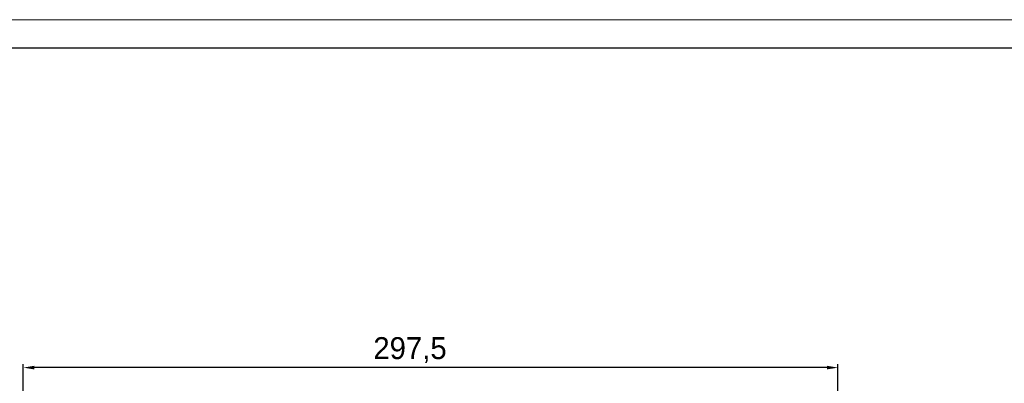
# Model space of a CAD drawing. Header units: millimetres. Extents: x 7972 to 8844, y -701 to -84.
# Tile 14 of 15: x 8287 to 8647, y -217 to -84. Entities that reach past the tile are written whole.
import ezdxf

# ---------------------------------------------------------------- set-up
doc = ezdxf.new("R2010")
doc.units = ezdxf.units.MM
doc.header["$PDSIZE"] = -5
doc.layers.get('Defpoints').update_dxf_attribs({"lineweight": 18})
doc.layers.add('图框_外框线', color=7, linetype='Continuous', lineweight=18)
doc.layers.add('尺寸线层', color=3, linetype='Continuous', lineweight=18)
doc.styles.add('工程字', font='txt')
doc.dimstyles.new('ISO-25', dxfattribs={"dimtxt": 8, "dimasz": 4, "dimexe": 1.25, "dimexo": 0.625, "dimgap": 1.7, "dimtad": 1, "dimtxsty": '工程字', "dimcen": 2, "dimdle": 8, "dimadec": 0, "dimazin": 0, "dimtfac": 1, "dimtmove": 0, "dimatfit": 3, "dimfxl": 1, "dimarcsym": 0})

# ---------------------------------------------------------------- blocks, each defined once
blk = doc.blocks.new('*D85')
at = {"layer": 'Defpoints', "color": 0}
for p in [(8288.37, -211.23), (8288.37, -299.44), (8585.87, -397.24)]:
    blk.add_point(p, dxfattribs=at)
at = {"layer": '尺寸线层', "color": 0, "lineweight": -2}
for p, q in [((8288.37, -298.81), (8288.37, -209.98)), ((8581.87, -211.23), (8292.37, -211.23)), ((8585.87, -396.61), (8585.87, -209.98))]:
    blk.add_line(p, q, dxfattribs=at)
at = {"layer": '尺寸线层', "color": 0}
for points in [[(8292.37, -210.56), (8292.37, -211.89), (8288.37, -211.23)], [(8581.87, -211.89), (8581.87, -210.56), (8585.87, -211.23)]]:
    blk.add_solid(points, dxfattribs=at)
at = {"layer": '尺寸线层', "color": 0, "insert": (8429.62, -204.86), "char_height": 8, "attachment_point": 5, "style": '工程字'}
blk.add_mtext('297,5', dxfattribs=at)

msp = doc.modelspace()

# ---------------------------------------------------------------- linework, layer by layer
at = {"layer": '图框_外框线', "color": 3}
msp.add_lwpolyline([(7972.3278, -700.8314), (8844.1721, -700.8314), (8844.1721, -84.3129), (7972.3278, -84.3129)], close=True, dxfattribs=at)
at = {"layer": '图框_外框线', "color": 3, "lineweight": 25}
msp.add_lwpolyline([(8024.2233, -690.4523), (8833.793, -690.4523), (8833.793, -94.692), (8024.2233, -94.692)], close=True, dxfattribs=at)

# ---------------------------------------------------------------- dimensions: what is measured, and where the dimension line sits
at = {"layer": '尺寸线层'}
dim = msp.add_linear_dim(base=(8288.368, -211.2262), p1=(8585.8681, -397.2382), p2=(8288.368, -299.4382), dimstyle='ISO-25', dxfattribs=at)
dim.commit()
dim.dimension.update_dxf_attribs({"geometry": '*D85', "text_midpoint": (8429.6181, -211.2262), "dimtype": 160})

doc.saveas('drawing.dxf')
